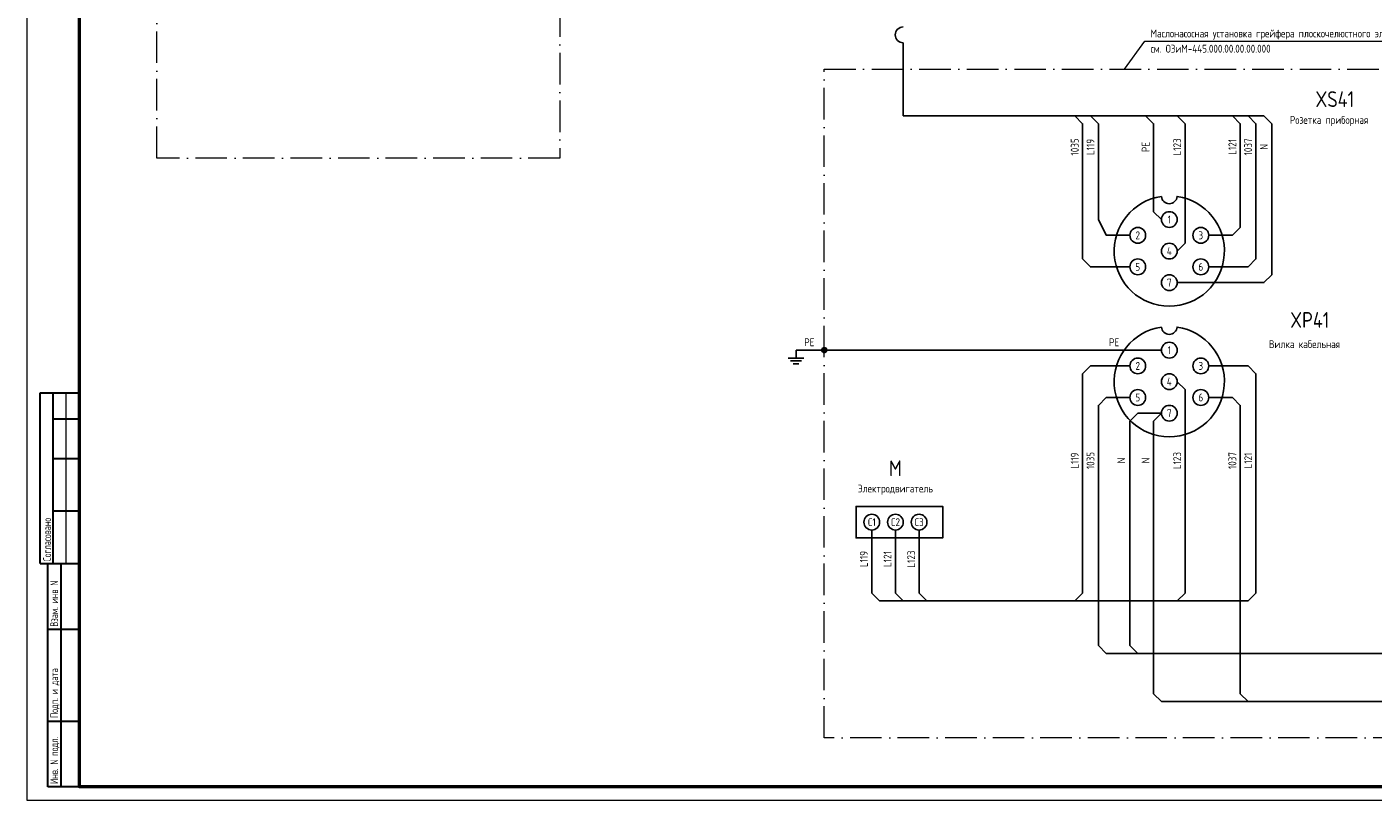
# Model space of a CAD drawing. Header units: millimetres. Extents: x 9 to 850, y -5 to 589.
# Tile 1 of 4: x 9 to 521, y -5 to 289. Entities that reach past the tile are written whole.
import ezdxf
from ezdxf.enums import TextEntityAlignment as Align

# ---------------------------------------------------------------- set-up
doc = ezdxf.new("R2010")
doc.units = ezdxf.units.MM
doc.linetypes.add('ACAD_ISO10W100', pattern=[18, 12, -3, 0, -3])
for name, color, linetype in [('Bord', 1, 'Continuous'), ('Cont', 6, 'Continuous'), ('Sil', 4, 'Continuous'), ('Text', 3, 'Continuous'), ('Textb', 6, 'Continuous'), ('Спецификации', 7, 'Continuous')]:
    doc.layers.add(name, color=color, linetype=linetype)
doc.styles.add('Style1', font='romans.shx', dxfattribs={"width": 0.8})
doc.styles.add('стиль штампов', font='simplex.shx', dxfattribs={"width": 0.7})

# ---------------------------------------------------------------- blocks, each defined once
blk = doc.blocks.new('*U7')
at = {"color": 0, "lineweight": 30}
for p, q in [((-836, 90), (-836, 155)), ((-836, 155), (-821, 155)), ((-831, 90), (-831, 155)), ((-831, 145), (-821, 145)), ((-831, 130), (-821, 130)), ((-831, 110), (-821, 110)), ((-836, 90), (-821, 90)), ((-833, 5), (-833, 90)), ((-828, 5), (-828, 90)), ((-833, 65), (-821, 65)), ((-833, 30), (-821, 30)), ((-828, 5), (-833, 5)), ((-821, 5), (-828, 5))]:
    blk.add_line(p, q, dxfattribs=at)
at = {"color": 0, "lineweight": 15}
blk.add_line((-826, 90), (-826, 155), dxfattribs=at)
at = {"linetype": 'ByBlock', "lineweight": 15}
blk.add_lwpolyline([(-841, 0), (0, 0), (0, 594), (-841, 594)], close=True, dxfattribs=at)
at = {"linetype": 'ByBlock', "lineweight": 50}
blk.add_lwpolyline([(-821, 589), (-5, 589), (-5, 5), (-821, 5)], close=True, dxfattribs=at)
at = {"color": 0, "linetype": 'Continuous', "lineweight": 15, "ltscale": 0.4, "style": 'стиль штампов', "width": 0.7}
for s, p in [('Согласовано', (-833.33, 90.87)), ('Взам. инв N', (-830.63, 65.97)), ('Подп. и дата', (-830.63, 31.22)), ('Инв. N подл.', (-830.63, 6.14))]:
    blk.add_text(s, height=3, rotation=90, dxfattribs=at).set_placement(p, align=Align.MIDDLE_LEFT)

msp = doc.modelspace()

# ---------------------------------------------------------------- linework, layer by layer
at = {"color": 7, "lineweight": 20}
for p, q in [((426.82, 272.77), (434.54, 283.4)), ((434.54, 283.4), (609.73, 283.4))]:
    msp.add_line(p, q, dxfattribs=at)
at = {"layer": 'Bord', "color": 7, "linetype": 'ACAD_ISO10W100', "lineweight": 20}
for points in [[(58.54, 351.3), (211.88, 351.3), (211.88, 238.89), (58.54, 238.89)], [(312.49, 272.77), (605.85, 272.77), (605.85, 18.31), (312.49, 18.31)]]:
    msp.add_lwpolyline(points, close=True, dxfattribs=at)
at = {"layer": 'Cont', "color": 7}
for p, q in [((467.85, 254.93), (479.85, 254.93)), ((301.77, 165.81), (301.77, 162.81)), ((298.77, 162.81), (304.77, 162.81)), ((299.72, 161.78), (303.81, 161.78)), ((300.66, 160.64), (302.87, 160.64))]:
    msp.add_line(p, q, dxfattribs=at)
for points in [[(428.85, 197.5), (413.85, 197.5), (410.85, 200.5), (410.85, 251.93), (407.85, 254.93)], [(446.85, 191.5), (479.85, 191.5), (482.85, 194.5), (482.85, 251.93), (479.85, 254.93)], [(458.85, 197.5), (473.85, 197.5), (476.85, 200.5), (476.85, 251.93), (473.85, 254.93)], [(428.85, 147.81), (419.85, 147.81), (416.85, 144.81), (416.85, 53.45), (419.85, 50.45)], [(458.85, 147.81), (467.85, 147.81), (470.85, 144.81), (470.85, 35.09), (473.85, 32.09)], [(440.85, 141.81), (431.85, 141.81), (428.85, 138.81), (428.85, 53.45), (431.85, 50.45)], [(440.85, 141.81), (437.85, 138.81), (437.85, 35.09), (440.85, 32.09)], [(355.61, 94.38), (324.61, 94.38), (324.61, 106.38), (357.61, 106.38), (357.61, 94.38), (355.61, 94.38)], [(419.85, 50.45), (498.85, 50.45)], [(498.85, 50.45), (542.85, 50.45)], [(498.85, 32.09), (440.85, 32.09)], [(578.85, 32.09), (498.85, 32.09)]]:
    msp.add_lwpolyline(points, dxfattribs=at)
for points in [[(440.86, 224.29, 0.930949), (446.84, 224.29, -13.96424)], [(440.86, 174.59, 0.930949), (446.84, 174.59, -13.96424)]]:
    msp.add_lwpolyline(points, format="xyb", close=True, dxfattribs=at)
for centre in [(443.85, 215.5), (431.85, 209.5), (455.85, 209.5), (443.85, 203.5), (431.85, 197.5), (455.85, 197.5), (443.85, 191.5), (443.85, 165.81), (431.85, 159.81), (455.85, 159.81), (443.85, 153.81), (431.85, 147.81), (455.85, 147.81), (443.85, 141.81), (330.61, 100.38), (339.61, 100.38), (348.61, 100.38)]:
    msp.add_circle(centre, 3, dxfattribs=at)
at = {"layer": 'Sil', "color": 7}
for p, q in [((342.53, 254.93), (342.53, 282.77)), ((467.85, 254.93), (342.53, 254.93))]:
    msp.add_line(p, q, dxfattribs=at)
for points in [[(428.85, 209.5), (419.85, 209.5), (416.85, 215.5), (416.85, 251.93), (413.85, 254.93)], [(440.85, 215.5), (437.85, 218.5), (437.85, 251.93), (434.85, 254.93)], [(446.85, 203.5), (449.85, 206.5), (449.85, 251.93), (446.85, 254.93)], [(458.85, 209.5), (467.85, 209.5), (470.85, 212.5), (470.85, 251.93), (467.85, 254.93)], [(301.77, 165.81), (357.44, 165.81)], [(357.44, 165.81), (440.85, 165.81)], [(428.85, 159.81), (413.85, 159.81), (410.85, 156.81), (410.85, 73.38), (407.85, 70.38)], [(458.85, 159.81), (473.85, 159.81), (476.85, 156.81), (476.85, 73.38), (473.85, 70.38)], [(446.85, 153.81), (449.85, 150.81), (449.85, 73.38), (446.85, 70.38)], [(330.61, 97.38), (330.61, 73.38), (333.61, 70.38)], [(339.61, 97.38), (339.61, 73.38), (342.61, 70.38)], [(348.61, 97.38), (348.61, 73.38), (351.61, 70.38)], [(373.61, 70.38), (333.61, 70.38)], [(473.85, 70.38), (372.96, 70.38)]]:
    msp.add_lwpolyline(points, dxfattribs=at)
msp.add_arc((342.53, 285.77), 3, 90, 270, dxfattribs=at)
for points in [[(312.49, 165.81), (311.89, 166.41), (311.59, 165.81)], [(312.49, 165.81), (311.59, 165.81), (311.89, 165.21)], [(312.49, 166.71), (311.89, 166.41), (312.49, 165.81)], [(312.49, 165.81), (311.89, 165.21), (312.49, 164.91)], [(313.09, 166.41), (312.49, 166.71), (312.49, 165.81)], [(312.49, 165.81), (313.09, 166.41), (313.39, 165.81)], [(312.49, 165.81), (313.39, 165.81), (313.09, 165.21)], [(312.49, 165.81), (312.49, 164.91), (313.09, 165.21)]]:
    msp.add_solid(points, dxfattribs=at)
at = {"layer": 'Sil', "color": 7, "invisible_edges": 12}
for points in [[(312.49, 166.81, 2), (311.79, 166.51, 2), (311.49, 165.81, 2), (312.49, 165.81, 2)], [(312.49, 164.81, 2), (311.79, 165.11, 2), (311.49, 165.81, 2), (312.49, 165.81, 2)], [(312.49, 166.81, 2), (313.19, 166.51, 2), (313.49, 165.81, 2), (312.49, 165.81, 2)], [(313.49, 165.81, 2), (313.19, 165.11, 2), (312.49, 164.81, 2), (312.49, 165.81, 2)]]:
    msp.add_3dface(points, dxfattribs=at)

# ---------------------------------------------------------------- block references
at = {"layer": 'Спецификации', "linetype": 'ByBlock', "lineweight": 15}
msp.add_blockref('*U7', (850.04, -5.37), dxfattribs=at)

# ---------------------------------------------------------------- texts
at = {"layer": 'Text', "color": 7, "style": 'Style1', "width": 0.8}
for s, p in [('Маслонасосная установка грейфера плоскочелюстного электрогидравлического L=6000 ', (436.7, 284.81)), ('см. ОЗиМ-445.000.00.00.00.000', (436.7, 279.01)), ('Розетка приборная', (489.75, 251.91)), ('Вилка кабельная', (481.79, 166.59))]:
    msp.add_text(s, height=3, dxfattribs=at).set_placement(p)
for s, p in [('1035', (407.85, 243.14)), ('L119', (413.85, 243.14)), ('L123', (446.85, 243.14)), ('L121', (467.85, 243.14)), ('1037', (473.85, 243.14)), ('РЕ', (434.85, 243.14)), ('N', (479.85, 243.14)), ('L119', (407.85, 123.81)), ('1035', (413.85, 123.81)), ('N', (425.57, 123.81)), ('N', (434.85, 123.81)), ('L123', (446.85, 123.81)), ('1037', (467.85, 123.81)), ('L121', (473.85, 123.81)), ('L119', (327.61, 86.33)), ('L121', (336.61, 86.33)), ('L123', (345.61, 86.33))]:
    msp.add_text(s, height=3, rotation=90, dxfattribs=at).set_placement(p, align=Align.MIDDLE_CENTER)
at = {"layer": 'Text', "color": 7, "lineweight": -3, "style": 'Style1', "width": 0.8}
for s, p in [('1', (443.85, 215.5)), ('2', (431.85, 209.5)), ('3', (455.85, 209.5)), ('4', (443.85, 203.5)), ('5', (431.85, 197.5)), ('6', (455.85, 197.5)), ('7', (443.85, 191.5)), ('РЕ', (306.85, 168.81)), ('РЕ', (422.85, 168.81)), ('1', (443.85, 165.81)), ('2', (431.85, 159.81)), ('3', (455.85, 159.81)), ('4', (443.85, 153.81)), ('5', (431.85, 147.81)), ('6', (455.85, 147.81)), ('7', (443.85, 141.81))]:
    msp.add_text(s, height=3, dxfattribs=at).set_placement(p, align=Align.MIDDLE_CENTER)
for s, p in [('Электродвигатель', (339.61, 112.76)), ('C1', (330.61, 100.38)), ('C2', (339.61, 100.38)), ('C3', (348.61, 100.38))]:
    msp.add_text(s, height=3, dxfattribs=at).set_placement(p, align=Align.MIDDLE)
at = {"layer": 'Textb', "color": 7, "lineweight": -3, "style": 'Style1', "width": 0.8}
for s, p in [('XS41', (506.85, 261.32)), ('XP41', (497.32, 177.3)), ('M', (339.61, 120.87))]:
    msp.add_text(s, height=6, dxfattribs=at).set_placement(p, align=Align.MIDDLE_CENTER)

doc.saveas('drawing.dxf')
